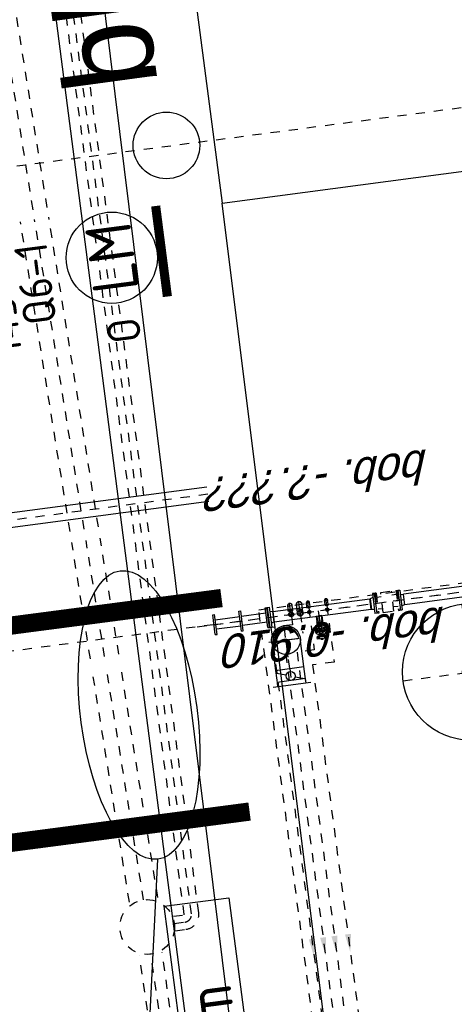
# Model space of a CAD drawing. Header units: metres. Extents: x 118052 to 118564, y 454784 to 455719.
# Tile 63 of 160: x 118244.46 to 118249.22, y 455264.75 to 455275.51. Entities that reach past the tile are written whole.
import ezdxf
from ezdxf.enums import TextEntityAlignment as Align

# ---------------------------------------------------------------- set-up
doc = ezdxf.new("R2010")
doc.units = ezdxf.units.M
doc.header["$LTSCALE"] = 0.5
for name, pattern in [('AM_ISO08W050', [18, 12, -1.5, 3, -1.5]), ('CENTER', [2, 1.25, -0.25, 0.25, -0.25]), ('CENTER2', [1.125, 0.75, -0.125, 0.125, -0.125]), ('DASHED', [19.05, 12.7, -6.35]), ('HIDDEN', [0.375, 0.25, -0.125]), ('Tauw_HIDDEN2', [5.6, 4, -1.6]), ('Tauw_L_Center2', [6.499, 4, -0.833, 0.833, -0.833])]:
    doc.linetypes.add(name, pattern=pattern)
for name, color, linetype in [('0H', 6, 'CENTER'), ('0Hid', 6, 'HIDDEN'), ('0Hu1', 6, 'Continuous'), ('0Hu2', 6, 'Continuous'), ('0Symbol', 6, 'Continuous'), ('0t', 6, 'Continuous'), ('_gebouwen', 7, 'Continuous'), ('_molgoot', 7, 'Continuous'), ('_verharding', 7, 'Continuous'), ('EL6312--', 6, 'Continuous'), ('EL_N_A_EB00----REVISIE~-_-----', 1, 'Continuous'), ('GRAAFWERKZAAMHEDEN', 6, 'Continuous'), ('KABELLOOP', 6, 'Continuous'), ('Koningsstal VIEUWPORT', 254, 'Continuous'), ('ME_N_D_EB00----hollandia~-_-----', 135, 'Continuous'), ('TOPOD25', 6, 'Continuous'), ('WL5771--_T_KANAAL-H', 6, 'Continuous'), ('WL5772--_R_KANAAL-C', 6, 'Continuous'), ('WL5772--_R_KANAAL-H', 6, 'Continuous'), ('WL5773--_HARTLIJN', 6, 'CENTER2'), ('ZU_B_-_EL999---LR_pvc250_vbr11~H_-----', 1, 'Tauw_L_Center2'), ('ZU_B_-_EL999---LR_pvc250_vbr11~W_-----', 8, 'Tauw_HIDDEN2'), ('ZU_B_-_EL999---LR_pvc315_vbr11~H_-----', 1, 'Tauw_L_Center2'), ('ZU_B_-_EL999---LR_pvc315_vbr11~W_-----', 8, 'Tauw_HIDDEN2'), ('ZU_B_-_EL999---LW_pvc160_vbr11~H_-----', 1, 'Tauw_L_Center2'), ('ZU_B_-_EL999---LW_pvc160_vbr11~W_-----', 8, 'Tauw_HIDDEN2'), ('ZU_B_-_EL999---SYM_RIOOLINSPECTIEPUT~-_002--', 2, 'Tauw_L_Center2'), ('ZU_B_A_EB00---hSTAAL~-_-----', 1, 'Continuous'), ('ZU_N_-_AL999---LB_PE-110_sdr00__18_^200~N_-----', 7, 'Continuous'), ('ZU_N_-_AL999---LB_pvc160_zgr00__18_^200~N_-----', 7, 'Continuous'), ('ZU_N_-_EL999---LB_PE-110_sdr00~H_-----', 2, 'Tauw_L_Center2'), ('ZU_N_-_EL999---LB_PE-90_sdr00~H_-----', 2, 'Tauw_L_Center2'), ('ZU_N_-_EL999---LB_pvc160_zgr00~H_-----', 2, 'Tauw_L_Center2'), ('ZU_N_-_EL999---LB_pvc160_zgr00~W_-----', 8, 'Continuous')]:
    doc.layers.add(name, color=color, linetype=linetype)
doc.layers.add('AM_7', color=6, linetype='AM_ISO08W050', lineweight=25)
doc.styles.add('BURO-018', font='Isocp.shx', dxfattribs={"height": 360})
doc.styles.add('BURO-025', font='Isocp.shx', dxfattribs={"height": 500})
doc.styles.add('NORATT', font='isocp.shx')
doc.styles.add('ROMANS', font='tcb_ltype.shx')
doc.styles.add('tcb_isocp', font='tcb_isocp.shx')

# ---------------------------------------------------------------- blocks, each defined once
blk = doc.blocks.new('66')
at = {"linetype": 'Continuous'}
blk.add_circle((0, 0), 0.365, dxfattribs=at)
at = {"linetype": 'Continuous', "style": 'ROMANS'}
blk.add_text('bk', height=1, dxfattribs=at).set_placement((0.683, 0))
blk = doc.blocks.new('M100600')
for p, q in [((-150, 110), (-150, -110)), ((-131, 110), (-150, 110)), ((-131, 110), (-131, -110)), ((140.5, 110), (140.5, -110)), ((159.5, 110), (140.5, 110)), ((159.5, 110), (159.5, -110)), ((431, 110), (431, -110)), ((450, 110), (431, 110)), ((450, 110), (450, -110)), ((-131, 50), (140.5, 50)), ((431, 50), (159.5, 50)), ((-131, -50), (140.5, -50)), ((431, -50), (159.5, -50)), ((-131, -110), (-150, -110)), ((159.5, -110), (140.5, -110)), ((450, -110), (431, -110))]:
    blk.add_line(p, q)
blk = doc.blocks.new('Vof100')
for p, q in [((-57.15, 0), (57.15, 0)), ((57.15, 0), (65.5, -32)), ((-110, -32), (110, -32)), ((-110, -52), (-110, -32)), ((-110, -52), (110, -52)), ((-65.5, -32), (-57.15, 0)), ((110, -52), (110, -32))]:
    blk.add_line(p, q)
blk = doc.blocks.new('Vlf150')
for p, q in [((-142.5, 0), (142.5, 0)), ((-142.5, -20), (-142.5, 0)), ((142.5, -20), (142.5, 0)), ((-142.5, -20), (142.5, -20))]:
    blk.add_line(p, q)
blk = doc.blocks.new('sok-DN25ba')
at = {"color": 0, "linetype": 'ByBlock'}
for p, q in [((19, 0), (-19, 0)), ((0, -19), (0, 19))]:
    blk.add_line(p, q, dxfattribs=at)
for radius in [19, 12.5]:
    blk.add_circle((0, 0), radius)
blk.add_arc((0, 0), 13.5, 180, 90)
blk = doc.blocks.new('sok-DN50va')
for p, q in [((-32.75, 0), (32.75, 0)), ((-32.75, 0), (-32.75, -56)), ((-32.75, -56), (32.75, -56)), ((32.75, 0), (32.75, -56))]:
    blk.add_line(p, q)
at = {"color": 0, "linetype": 'ByBlock'}
blk.add_line((0, -56), (0, 0), dxfattribs=at)
at = {"color": 0, "linetype": 'HIDDEN'}
for p, q in [((-26, 0), (-26, -56)), ((-25, 0), (-25, -56)), ((25, 0), (25, -56)), ((26, 0), (26, -56))]:
    blk.add_line(p, q, dxfattribs=at)
blk = doc.blocks.new('Afsluitdop_DN50')
for p, q in [((-49, -17), (-49, 0)), ((-49, 0), (49, 0)), ((-46, 0), (-46, 9)), ((-38, 9), (-46, 9)), ((-38, 5), (-41, 5)), ((-41, 5), (-41, 0)), ((-38, 9), (-38, 5)), ((38, 9), (46, 9)), ((38, 9), (38, 5)), ((38, 5), (41, 5)), ((41, 5), (41, 0)), ((46, 0), (46, 9)), ((49, -17), (49, 0)), ((-49, -17), (49, -17)), ((-10, -22), (10, -22)), ((-10, -22), (-10, -27)), ((-10, -27), (10, -27)), ((-5, -17), (-5, -22)), ((5, -17), (5, -22)), ((10, -22), (10, -27))]:
    blk.add_line(p, q)
blk = doc.blocks.new('A$C7C78758B')
at = {"layer": '0H'}
for p, q in [((0, -750), (0, 750)), ((-750, 0), (750, 0))]:
    blk.add_line(p, q, dxfattribs=at)
at = {"layer": '0Hid'}
for radius in [92.5, 38]:
    blk.add_circle((0, 0), radius, dxfattribs=at)
at = {"layer": '0Hu2'}
blk.add_circle((0, 0), 750, dxfattribs=at)
blk = doc.blocks.new('sok-DN40ba')
at = {"color": 0, "linetype": 'ByBlock'}
for p, q in [((-26, 0), (27, 0)), ((0, 26), (0, -26))]:
    blk.add_line(p, q, dxfattribs=at)
for radius in [26.5, 20]:
    blk.add_circle((0, 0), radius)
blk.add_arc((0, 0), 21, 180, 90)
blk = doc.blocks.new('knie90-DN25ba')
for p, q in [((-53, 18), (-53, -18)), ((-53, 18), (-43, 18)), ((-43, 18), (-43, -18)), ((-43, 17), (0, 17)), ((-53, -18), (-43, -18)), ((-43, -17), (0, -17))]:
    blk.add_line(p, q)
at = {"color": 0, "linetype": 'ByBlock'}
for p, q in [((-53, 0), (18, 0)), ((0, 18), (0, -18))]:
    blk.add_line(p, q, dxfattribs=at)
for radius, start, end in [(18.2, 247.8084, 112.1916), (16.9, 270, 90)]:
    blk.add_arc((0, 0), radius, start, end)
blk = doc.blocks.new('*X146')
at = {"color": 0}
for p, q in [((-0.29, 0.273), (-0.29, 0.347)), ((-0.28, 0.281), (-0.28, 0.355)), ((-0.27, 0.289), (-0.27, 0.363)), ((-0.26, 0.296), (-0.26, 0.37)), ((-0.25, 0.302), (-0.25, 0.377)), ((-0.24, 0.309), (-0.24, 0.383)), ((-0.23, 0.315), (-0.23, 0.389)), ((-0.22, 0.32), (-0.22, 0.395)), ((-0.21, 0.326), (-0.21, 0.4)), ((-0.2, 0.331), (-0.2, 0.405)), ((-0.19, 0.335), (-0.19, 0.41)), ((-0.18, 0.34), (-0.18, 0.415)), ((-0.17, 0.344), (-0.17, 0.419)), ((-0.16, 0.348), (-0.16, 0.423)), ((-0.15, 0.351), (-0.15, 0.426)), ((-0.14, 0.355), (-0.14, 0.43)), ((-0.13, 0.358), (-0.13, 0.433)), ((-0.12, 0.36), (-0.12, 0.436)), ((-0.11, 0.363), (-0.11, 0.439)), ((-0.1, 0.365), (-0.1, 0.441)), ((-0.09, 0.367), (-0.09, 0.443)), ((-0.08, 0.369), (-0.08, 0.445)), ((-0.07, 0.371), (-0.07, 0.447)), ((-0.06, 0.372), (-0.06, 0.448)), ((-0.05, 0.374), (-0.05, 0.449)), ((-0.04, 0.375), (-0.04, 0.45)), ((-0.03, 0.375), (-0.03, 0.451)), ((-0.02, 0.376), (-0.02, 0.452)), ((-0.01, 0.376), (-0.01, 0.452)), ((0, 0.376), (0, 0.452)), ((0.01, 0.376), (0.01, 0.452)), ((0.02, 0.376), (0.02, 0.452)), ((0.03, 0.375), (0.03, 0.451)), ((0.04, 0.375), (0.04, 0.45)), ((0.05, 0.374), (0.05, 0.449)), ((0.06, 0.372), (0.06, 0.448)), ((0.07, 0.371), (0.07, 0.447)), ((0.08, 0.369), (0.08, 0.445)), ((0.09, 0.367), (0.09, 0.443)), ((0.1, 0.365), (0.1, 0.441)), ((0.11, 0.363), (0.11, 0.439)), ((0.12, 0.36), (0.12, 0.436)), ((0.13, 0.358), (0.13, 0.433)), ((0.14, 0.355), (0.14, 0.43)), ((0.15, 0.351), (0.15, 0.426)), ((0.16, 0.348), (0.16, 0.423)), ((0.17, 0.344), (0.17, 0.419)), ((0.18, 0.34), (0.18, 0.415)), ((0.19, 0.335), (0.19, 0.41)), ((0.2, 0.331), (0.2, 0.405)), ((0.21, 0.326), (0.21, 0.4)), ((0.22, 0.32), (0.22, 0.395)), ((0.23, 0.315), (0.23, 0.389)), ((0.24, 0.309), (0.24, 0.383)), ((0.25, 0.302), (0.25, 0.377)), ((0.26, 0.296), (0.26, 0.37)), ((0.27, 0.289), (0.27, 0.363)), ((0.28, 0.281), (0.28, 0.355)), ((0.29, 0.273), (0.29, 0.347)), ((-0.45, 0.011), (-0.45, 0.044)), ((-0.44, 0.05), (-0.44, 0.104)), ((-0.43, 0.079), (-0.43, 0.14)), ((-0.42, 0.104), (-0.42, 0.167)), ((-0.41, 0.125), (-0.41, 0.191)), ((-0.4, 0.143), (-0.4, 0.211)), ((-0.39, 0.16), (-0.39, 0.229)), ((-0.38, 0.175), (-0.38, 0.245)), ((-0.37, 0.189), (-0.37, 0.26)), ((-0.36, 0.203), (-0.36, 0.273)), ((-0.35, 0.215), (-0.35, 0.286)), ((-0.34, 0.226), (-0.34, 0.298)), ((-0.33, 0.237), (-0.33, 0.309)), ((-0.32, 0.247), (-0.32, 0.319)), ((-0.31, 0.256), (-0.31, 0.329)), ((-0.3, 0.265), (-0.3, 0.338)), ((0.3, 0.265), (0.3, 0.338)), ((0.31, 0.256), (0.31, 0.329)), ((0.32, 0.247), (0.32, 0.319)), ((0.33, 0.237), (0.33, 0.309)), ((0.34, 0.226), (0.34, 0.298)), ((0.35, 0.215), (0.35, 0.286)), ((0.36, 0.203), (0.36, 0.273)), ((0.37, 0.189), (0.37, 0.26)), ((0.38, 0.175), (0.38, 0.245)), ((0.39, 0.16), (0.39, 0.229)), ((0.4, 0.143), (0.4, 0.211)), ((0.41, 0.125), (0.41, 0.191)), ((0.42, 0.104), (0.42, 0.167)), ((0.43, 0.079), (0.43, 0.14)), ((0.44, 0.05), (0.44, 0.104)), ((0.45, 0.011), (0.45, 0.044))]:
    blk.add_line(p, q, dxfattribs=at)
blk = doc.blocks.new('karods')
blk.add_circle((0, 0), 0.5)
at = {"layer": 'WL5773--_HARTLIJN'}
for p, q in [((0, -0.6), (0, 0.6)), ((-0.6, 0), (0.6, 0))]:
    blk.add_line(p, q, dxfattribs=at)
at = {"layer": 'WL5771--_T_KANAAL-H', "color": 1}
blk.add_blockref('*X146', (0, 0), dxfattribs=at)
blk = doc.blocks.new('OBO31500090SH')
blk.add_lwpolyline([(-157.5, 0), (-157.5, -315), (157.5, -315), (157.5, 0)])
at = {"layer": 'WL5773--_HARTLIJN'}
for p, q in [((0, -315), (0, 157.5)), ((-157.5, 0), (157.5, 0))]:
    blk.add_line(p, q, dxfattribs=at)
at = {"xscale": 315, "yscale": 315, "zscale": 315}
blk.add_blockref('karods', (0, 0), dxfattribs=at)
blk = doc.blocks.new('karo')
for p, q in [((1, 0.5), (0, 0.5)), ((0, -0.5), (1, -0.5))]:
    blk.add_line(p, q)
at = {"layer": 'WL5773--_HARTLIJN'}
blk.add_line((0, 0), (1, 0), dxfattribs=at)
blk = doc.blocks.new('orn_a_k315-315-50')
for points in [[(-208, 50), (208, 50)], [(-158, 50), (-158, 0), (158, 0), (158, 50)]]:
    blk.add_lwpolyline(points)
at = {"color": 2, "style": 'NORATT'}
for tag, p, flags in [('ROS_TYPE', (239, 134), 8), ('ROS_M3H', (239, 124), 8), ('ROS_M3H_G', (239, 114), 8), ('ROS_ZIJDE', (239, 104), 9), ('ROS_STAT', (239, 94), 9)]:
    blk.add_attdef(tag, p, '', height=6.25, dxfattribs=dict(at, flags=flags))
blk = doc.blocks.new('ORK31500000')
at = {"layer": 'WL5772--_R_KANAAL-H'}
for p, q in [((48, 13), (152, 41)), ((-48, -13), (-152, -41))]:
    blk.add_line(p, q, dxfattribs=at)
blk.add_circle((0, 0), 50, dxfattribs=at)
blk = doc.blocks.new('A$C1C6364B6')
at = {"layer": 'WL5772--_R_KANAAL-C', "rotation": 57.19128459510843}
blk.add_blockref('ORK31500000', (817, 310), dxfattribs=at)
at = {"layer": 'ZU_B_A_EB00---hSTAAL~-_-----'}
for name, p, rotation in [('OBO31500090SH', (420, 310), 90), ('orn_a_k315-315-50', (868, 310), 270)]:
    blk.add_blockref(name, p, dxfattribs=dict(at, rotation=rotation))
at = {"layer": 'ZU_B_A_EB00---hSTAAL~-_-----', "xscale": 163.0211543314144, "yscale": 315, "zscale": 315}
blk.add_blockref('karo', (735, 310), dxfattribs=at)
blk = doc.blocks.new('sok-DN50ba')
at = {"color": 0, "linetype": 'ByBlock'}
for p, q in [((-32.75, 0), (32.75, 0)), ((0, -32.75), (0, 32.75))]:
    blk.add_line(p, q, dxfattribs=at)
for radius in [32.75, 25]:
    blk.add_circle((0, 0), radius)
blk.add_arc((0, 0), 26, 180, 90)
blk = doc.blocks.new('knie90-DN40ba')
for p, q in [((-59, 25), (-59, -25)), ((-59, 25), (-49, 25)), ((-49, 25), (-49, -25)), ((-49, 24), (0, 24)), ((-59, -25), (-49, -25)), ((-49, -24), (0, -24))]:
    blk.add_line(p, q)
at = {"color": 0, "linetype": 'ByBlock'}
for p, q in [((-59, 0), (25, 0)), ((0, 25), (0, -26))]:
    blk.add_line(p, q, dxfattribs=at)
for radius, start, end in [(25.5, 250.5457, 107.4793), (24.2, 270, 90)]:
    blk.add_arc((0, 0), radius, start, end)
blk = doc.blocks.new('knie90-DN50ba')
for p, q in [((-69, 32), (-69, -32)), ((-69, 32), (-56, 32)), ((-56, 32), (-56, -32)), ((-56, 30), (0, 30)), ((-69, -32), (-56, -32)), ((-56, -30), (0, -30))]:
    blk.add_line(p, q)
at = {"color": 0, "linetype": 'ByBlock'}
for p, q in [((-69, 0), (32, 0)), ((0, 32), (0, -32))]:
    blk.add_line(p, q, dxfattribs=at)
for radius, start, end in [(31.7, 251.3328, 107.0284), (30.2, 270, 90)]:
    blk.add_arc((0, 0), radius, start, end)
blk = doc.blocks.new('slibverwerkingsgebouw')
at = {"layer": '0H'}
for p, q in [((18145, 7287), (18148, 3658)), ((18145, 7262), (18147, 4312)), ((18032, 6649), (10435, 6644)), ((18032, 6409), (18032, 6649)), ((17727, 6524), (10560, 6519)), ((17727, 6399), (10685, 6394)), ((17727, 6209), (17727, 6399)), ((18127, 6409), (18032, 6409)), ((18146, 6309), (17925, 6309)), ((17567, 6249), (10835, 6244)), ((17567, 6009), (17567, 6249)), ((18195, 6209), (17727, 6209)), ((18146, 6109), (17925, 6109)), ((18196, 6010), (17567, 6009))]:
    blk.add_line(p, q, dxfattribs=at)
at = {"layer": '0Hid'}
for p, q in [((18036, 5405), (18256, 5405)), ((18036, 5405), (18036, 5287)), ((18081, 5455), (18081, 5405)), ((18211, 5455), (18211, 5405)), ((18256, 5405), (18256, 5287)), ((18036, 5287), (18256, 5287)), ((18081, 5236), (18081, 5287)), ((18211, 5236), (18211, 5287))]:
    blk.add_line(p, q, dxfattribs=at)
at = {"layer": '0Hu1'}
for p, q in [((18145, 7448), (18145, 7340)), ((18088, 6605), (18089, 5531)), ((18088, 6605), (18203, 6605)), ((18203, 6605), (18203, 5531)), ((17858, 6060), (17858, 6158)), ((17874, 6158), (17858, 6158)), ((17874, 6158), (17874, 6060)), ((17935, 6169), (17935, 6049)), ((17848, 6139), (17848, 6147)), ((17853, 6147), (17848, 6147)), ((17858, 6139), (17848, 6139)), ((17848, 6079), (17848, 6071)), ((17858, 6079), (17848, 6079)), ((17853, 6071), (17848, 6071)), ((17853, 6142), (17853, 6147)), ((17858, 6142), (17853, 6142)), ((17853, 6076), (17853, 6071)), ((17858, 6076), (17853, 6076)), ((17874, 6060), (17858, 6060)), ((17883, 6139), (17874, 6139)), ((17883, 6079), (17874, 6079)), ((17922, 6114), (17909, 6127)), ((17922, 6104), (17909, 6091)), ((17930, 6123), (17917, 6136)), ((17930, 6096), (17917, 6083)), ((17940, 6123), (17953, 6136)), ((17940, 6096), (17953, 6083)), ((17948, 6114), (17961, 6127)), ((17948, 6104), (17961, 6091)), ((17987, 6139), (18013, 6139)), ((17987, 6079), (18013, 6079)), ((18013, 6144), (18013, 6074)), ((18023, 6144), (18013, 6144)), ((18023, 6074), (18013, 6074)), ((18023, 6144), (18023, 6074)), ((18023, 6139), (18033, 6139)), ((18023, 6079), (18033, 6079)), ((18089, 5531), (18203, 5531)), ((18090, 3812), (18089, 5161)), ((18089, 5161), (18204, 5161)), ((18205, 3812), (18204, 5161))]:
    blk.add_line(p, q, dxfattribs=at)
for radius in [60, 12.4]:
    blk.add_circle((17935, 6109), radius, dxfattribs=at)
for centre, radius, start, end in [((17926, 6144), 12, 105.0391, 225.0391), ((17935, 6109), 48, 75.0391, 105.0391), ((17944, 6144), 12, 315.0391, 75.0391), ((17935, 6109), 48, 165.0391, 195.0391), ((17900, 6119), 12, 45.0391, 165.0391), ((17900, 6100), 12, 195.0391, 315.0391), ((17935, 6109), 35.8, 145.8026, 214.2755), ((17926, 6074), 12, 135.0391, 255.0391), ((17935, 6109), 35.8, 55.8026, 124.2756), ((17935, 6109), 35.8, 235.8026, 304.2756), ((17919, 6112), 3.6, 351.8981, 45.0391), ((17919, 6107), 3.6, 315.0391, 8.18), ((17935, 6109), 48, 255.0391, 285.0391), ((17937, 6125), 3.6, 261.8981, 315.0391), ((17937, 6093), 3.6, 45.0391, 98.18), ((17951, 6112), 3.6, 135.0391, 188.18), ((17951, 6107), 3.6, 171.8981, 225.0391), ((17945, 6075), 12, 285.0391, 45.0391), ((17970, 6119), 12, 15.0391, 135.0391), ((17970, 6100), 12, 225.0391, 345.0391), ((17935, 6109), 35.8, 325.8026, 34.2755), ((17935, 6109), 48, 345.0391, 15.0391)]:
    blk.add_arc(centre, radius, start, end, dxfattribs=at)
at = {"layer": '0Symbol'}
for points in [[(14591, 6614), (14391, 6647), (14591, 6680)], [(14591, 6489), (14391, 6522), (14591, 6555)], [(14591, 6364), (14391, 6397), (14591, 6430)], [(14591, 6214), (14391, 6247), (14591, 6280)]]:
    blk.add_solid(points, dxfattribs=at)
at = {"layer": 'AM_7'}
for p, q in [((3478, 6745), (18242, 6755)), ((18242, 6755), (18246, 1279))]:
    blk.add_line(p, q, dxfattribs=at)
at = {"color": 1, "linetype": 'CENTER', "rotation": 180.0390652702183}
blk.add_blockref('sok-DN40ba', (18146, 6409), dxfattribs=at)
at = {"layer": '0H', "xscale": -1, "rotation": 270.0390618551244}
blk.add_blockref('sok-DN50va', (18089, 6109), dxfattribs=at)
at = {"layer": '0Hid', "color": 1, "linetype": 'CENTER', "rotation": 0.03906527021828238}
for p in [(18248, 6210), (18248, 6010)]:
    blk.add_blockref('knie90-DN25ba', p, dxfattribs=at)
at = {"layer": '0Hid', "yscale": 0.7719298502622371}
for p, xscale, zscale, rotation in [((18146, 5471), -0.7719298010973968, 0.7719298, 0.03906259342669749), ((18146, 5221), 0.7719298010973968, 0.7719298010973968, 180.0390625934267)]:
    blk.add_blockref('Vlf150', p, dxfattribs=dict(at, xscale=xscale, zscale=zscale, rotation=rotation))
at = {"layer": '0Hid', "rotation": 270.0390618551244}
blk.add_blockref('A$C7C78758B', (17265, 4537), dxfattribs=at)
at = {"layer": '0Hu1', "rotation": 90.03906185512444}
blk.add_blockref('M100600', (18145, 6812), dxfattribs=at)
at = {"layer": '0Hu1', "color": 1, "linetype": 'CENTER', "rotation": 180.0390652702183}
for name, p in [('Vof100', (18145, 6607)), ('sok-DN25ba', (18146, 6209)), ('sok-DN25ba', (18146, 6010)), ('Vof100', (18146, 5163))]:
    blk.add_blockref(name, p, dxfattribs=at)
at = {"layer": '0Hu1', "xscale": -1, "rotation": 270.0390618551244}
blk.add_blockref('Afsluitdop_DN50', (17856, 6109), dxfattribs=at)
at = {"layer": '0Hu1', "color": 1, "linetype": 'CENTER', "xscale": -1, "rotation": 0.03906527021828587}
blk.add_blockref('Vof100', (18146, 5529), dxfattribs=at)
at = {"layer": '0t', "color": 1, "linetype": 'CENTER', "rotation": 0.03906527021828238}
for name, p in [('knie90-DN40ba', (18242, 6410)), ('sok-DN50ba', (18146, 6309)), ('knie90-DN50ba', (18242, 6309))]:
    blk.add_blockref(name, p, dxfattribs=at)
at = {"layer": 'ZU_B_A_EB00---hSTAAL~-_-----', "rotation": 180.0390652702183}
blk.add_blockref('A$C1C6364B6', (18295, 6812), dxfattribs=at)
blk = doc.blocks.new('E00172')
at = {"color": 0, "linetype": 'Continuous', "const_width": 0.5}
blk.add_lwpolyline([(-2.5, 0.75), (2.5, 0.75)], dxfattribs=at)
at = {"color": 0, "linetype": 'Continuous'}
blk.add_circle((0, 3.5), 2.5, dxfattribs=at)
at = {"color": 0, "linetype": 'Continuous', "style": 'BURO-018'}
for tag, p in [('E_GKAST', (0, 11.5)), ('E_GROEP', (0, 8.5)), ('E_SGROEP', (4.5, 8.5)), ('E_ARMCODE', (0, 3.5)), ('E_SLET', (4.5, 2.5))]:
    blk.add_attdef(tag, text='', height=1.8, dxfattribs=at).set_placement(p, align=Align.MIDDLE)
blk = doc.blocks.new('A$C051E189E')
at = {"layer": 'EL6312--'}
ref = blk.add_blockref('E00172', (76609, -59415), dxfattribs=dict(at, xscale=200.0000000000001, yscale=200.0000000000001, zscale=200.0000000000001, rotation=359.9226929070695))
ref.add_attrib('E_ARMCODE', 'LM', dxfattribs={"layer": '0', "color": 2, "linetype": 'Continuous', "height": 500, "style": 'BURO-025'}).set_placement((76610, -58715), align=Align.MIDDLE)
ref.add_attrib('E_SLET', 'O', dxfattribs={"layer": '0', "color": 1, "linetype": 'Continuous', "height": 360, "style": 'BURO-018'}).set_placement((75802, -58742), align=Align.MIDDLE)
ref.add_attrib('E_GROEP', '145-F6', dxfattribs={"layer": '0', "color": 1, "linetype": 'Continuous', "height": 360, "style": 'BURO-018'}).set_placement((76363, -57426), align=Align.MIDDLE)
ref.add_attrib('E_GKAST', 'L100', dxfattribs={"layer": '0', "color": 1, "linetype": 'Continuous', "height": 360, "style": 'BURO-018'}).set_placement((76353, -56965), align=Align.MIDDLE)
ref.add_attrib('E_SGROEP', 'Q6-1', dxfattribs={"layer": '0', "color": 1, "linetype": 'Continuous', "height": 360, "style": 'BURO-018'}).set_placement((76435, -57847), align=Align.MIDDLE)
blk = doc.blocks.new('A$C6DFC50BF')
at = {"layer": 'GRAAFWERKZAAMHEDEN'}
blk.add_line((61164, -56736), (70010, -58360), dxfattribs=at)
blk.add_lwpolyline([(62068, -58360), (69491, -58360), (69491, -59074), (62068, -59074)], close=True, dxfattribs=at)
blk.add_ellipse((71604, -58360), major_axis=(1594, 0), ratio=0.401169, dxfattribs=at)
at = {"layer": 'KABELLOOP', "linetype": 'DASHED', "const_width": 200}
for points in [[(70398, -59424), (70398, -55944)], [(72758, -55944), (72757, -59423), (72757, -59423)]]:
    blk.add_lwpolyline(points, dxfattribs=at)
at = {"layer": 'GRAAFWERKZAAMHEDEN', "color": 2, "style": 'BURO-025'}
blk.add_text('SLEUFBREEDTE=1000mm', height=500, rotation=359.9837, dxfattribs=at).set_placement((62102, -58969))
blk = doc.blocks.new('Leidingen')
at = {"layer": 'ZU_B_-_EL999---LR_pvc250_vbr11~H_-----'}
blk.add_lwpolyline([(-207690.6, 1496.8), (-198671.9, 1625.7, -0.0000011), (-198671.9, 1625.7), (-198454.4, 1628.9, 0.0000011), (-198454.4, 1628.9), (-193240.7, 1703.4)], format="xyb", dxfattribs=at)
at = {"layer": 'ZU_B_-_EL999---LR_pvc250_vbr11~W_-----'}
for points in [[(-207692.4, 1621.8), (-198673.7, 1750.7), (-198456.2, 1753.8), (-193242.4, 1828.4)], [(-207688.9, 1371.8), (-198670.1, 1500.8), (-198452.7, 1503.9), (-193238.9, 1578.4)]]:
    blk.add_lwpolyline(points, dxfattribs=at)
at = {"layer": 'ZU_B_-_EL999---LR_pvc315_vbr11~H_-----'}
for points in [[(-184985.7, 1922.1), (-152315.8, 2855.2)], [(-188528.2, 1820.9), (-185095.7, 1919)], [(-192640.7, 1703.5), (-190140.7, 1774.9)], [(-189940.7, 1780.6), (-188653.2, 1817.4)]]:
    blk.add_lwpolyline(points, dxfattribs=at)
at = {"layer": 'ZU_B_-_EL999---LR_pvc315_vbr11~W_-----'}
for points in [[(-184981.2, 1764.7), (-152311.3, 2697.7)], [(-188532.7, 1978.4), (-185100.2, 2076.4)], [(-189945.2, 1938), (-188657.7, 1974.8)], [(-192645.2, 1860.9), (-190145.2, 1932.3)], [(-188523.7, 1663.5), (-185091.2, 1761.5)], [(-189936.2, 1623.1), (-188648.7, 1659.9)], [(-192636.2, 1546), (-190136.2, 1617.4)]]:
    blk.add_lwpolyline(points, dxfattribs=at)
at = {"layer": 'ZU_B_-_EL999---LW_pvc160_vbr11~H_-----'}
blk.add_lwpolyline([(-192940.6, 1403.4), (-192940.6, 1285.4, 0.4142136), (-192858.6, 1203.4), (-180252.7, 1204.6, -0.1971205), (-180195.1, 1181), (-175821.6, -3131.8)], format="xyb", dxfattribs=at)
at = {"layer": 'ZU_B_-_EL999---LW_pvc160_vbr11~W_-----'}
for points in [[(-193020.6, 1403.4), (-193020.6, 1285.4, 0.4142136), (-192858.6, 1123.4), (-180252.7, 1124.6, -0.1971205), (-180251.3, 1124.1), (-175877.8, -3188.7)], [(-192860.6, 1403.4), (-192860.6, 1285.4, 0.4142136), (-192858.6, 1283.4), (-180252.7, 1284.6, -0.1971205), (-180139, 1238), (-175765.5, -3074.8)]]:
    blk.add_lwpolyline(points, format="xyb", dxfattribs=at)
at = {"layer": 'ZU_B_-_EL999---SYM_RIOOLINSPECTIEPUT~-_002--'}
blk.add_circle((-192940.7, 1703.4), 300, dxfattribs=at)
at = {"layer": 'ZU_N_-_EL999---LB_PE-110_sdr00~H_-----'}
blk.add_lwpolyline([(-189750.6, 554.2), (-189750.6, 7068.1), (-129822, 7068.1), (-129822, 7212.6)], dxfattribs=at)
at = {"layer": 'ZU_N_-_EL999---LB_PE-90_sdr00~H_-----'}
blk.add_lwpolyline([(-201858.8, -23250.3), (-201858.8, -11695.8), (-184489.4, -11695.8), (-184491.2, 7068.1)], dxfattribs=at)
at = {"layer": 'ZU_N_-_EL999---LB_pvc160_zgr00~H_-----'}
blk.add_lwpolyline([(-188326.3, 428), (-188330.9, 4822.3, -0.4142136), (-187771.5, 5382.9), (-138780.5, 5434.3, 0.4139341), (-138221.1, 5994.4), (-138227, 68533.4, 0.1989124), (-138391.1, 68929.4), (-148707.2, 79243.6, 0.1983621), (-149102, 79407.5), (-169703.5, 79449.2, 0.123322), (-169967.6, 79383.6), (-194911.9, 66117.4)], format="xyb", dxfattribs=at)
at = {"layer": 'ZU_N_-_EL999---LB_pvc160_zgr00~W_-----'}
for points in [[(-188246.3, 428), (-188250.9, 4822.4, -0.4142136), (-187771.4, 5302.9), (-138780.4, 5354.3, 0.4139341), (-138141.1, 5994.4), (-138147, 68533.4, 0.1989124), (-138334.5, 68985.9), (-148650.6, 79300.1, 0.1983621), (-149101.9, 79487.5), (-169703.3, 79529.2, 0.123322), (-170005.1, 79454.3), (-194949.5, 66188.1)], [(-188406.3, 427.9), (-188410.9, 4822.2, -0.4142136), (-187771.6, 5462.9), (-138780.6, 5514.3, 0.4139341), (-138301.1, 5994.3), (-138307, 68533.4, 0.1989124), (-138447.6, 68872.8), (-148763.8, 79187, 0.1983621), (-149102.2, 79327.5), (-169703.6, 79369.2, 0.123322), (-169930, 79313), (-194874.3, 66046.8)]]:
    blk.add_lwpolyline(points, format="xyb", dxfattribs=at)
at = {"layer": 'EL_N_A_EB00----REVISIE~-_-----'}
for name in ['A$C051E189E', 'A$C6DFC50BF']:
    blk.add_blockref(name, (-262229.9, 59850.1), dxfattribs=at)
at = {"layer": 'ME_N_D_EB00----hollandia~-_-----'}
blk.add_blockref('slibverwerkingsgebouw', (-207895.7, -6715.7), dxfattribs=at)
at = {"layer": 'TOPOD25', "xscale": 999.9999999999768, "yscale": 999.9999999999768, "zscale": 999.9999999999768, "rotation": 0.2803370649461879}
blk.add_blockref('66', (-184477.6, 381.4), dxfattribs=at)
at = {"layer": 'ZU_N_-_AL999---LB_PE-110_sdr00__18_^200~N_-----', "style": 'tcb_isocp', "oblique": 20.00024}
blk.add_text('bob. -0.910', height=360, rotation=90, dxfattribs=at).set_placement((-189881.1, -1995.6))
at = {"layer": 'ZU_N_-_AL999---LB_pvc160_zgr00__18_^200~N_-----', "style": 'tcb_isocp', "oblique": 20.00024}
blk.add_text('bob. -?.???', height=360, rotation=90.06011, dxfattribs=at).set_placement((-188148.8, -2033.3))

msp = doc.modelspace()

# ---------------------------------------------------------------- linework, layer by layer
at = {"layer": '_gebouwen'}
msp.add_lwpolyline([(118256.819, 455251.951), (118263.902, 455252.736), (118266.473, 455232.299), (118251.916, 455230.356), (118249.17, 455250.748), (118249.53, 455250.878), (118249.017, 455254.771), (118246.679, 455273.5), (118258.365, 455275.049), (118258.589, 455273.376), (118258.396, 455273.345), (118259.072, 455268.052), (118254.729, 455267.48), (118256.464, 455254.592)], close=True, dxfattribs=at)
at = {"layer": '_molgoot'}
msp.add_lwpolyline([(118242.698, 455292.175), (118250.786, 455229.804), (118252.264, 455229.998), (118252.212, 455230.395)], dxfattribs=at)
at = {"layer": '_verharding'}
msp.add_lwpolyline([(118251.916, 455230.356), (118251.132, 455230.253), (118248.058, 455254.113), (118245.354, 455275.934), (118246.343, 455276.067), (118246.679, 455273.5)], dxfattribs=at)

# ---------------------------------------------------------------- block references
at = {"layer": 'Koningsstal VIEUWPORT', "color": 6, "xscale": 0.0009975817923, "yscale": 0.0009975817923, "zscale": 0.0009975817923, "rotation": 97.46987594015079}
msp.add_blockref('Leidingen', (118222.52, 455456.651), dxfattribs=at)

doc.saveas('drawing.dxf')
